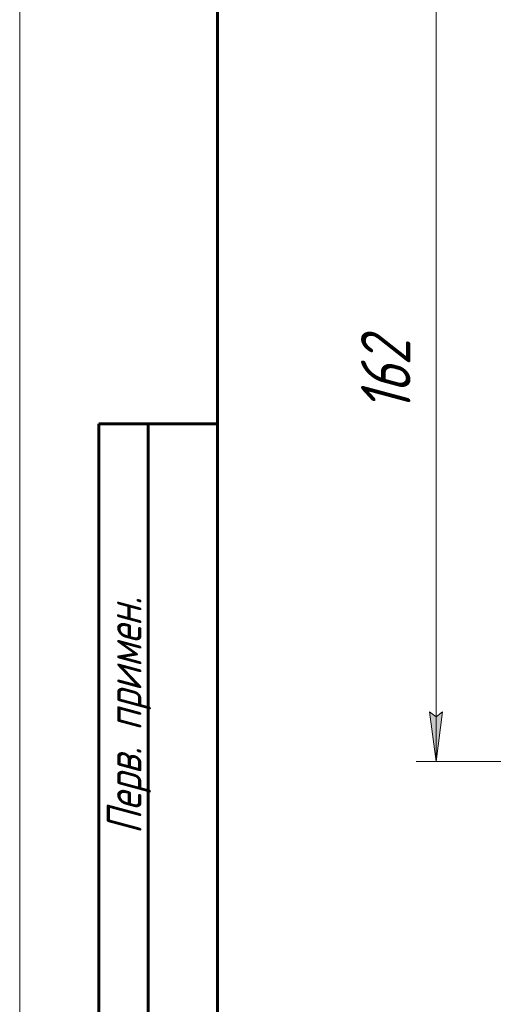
# Model space of a CAD drawing. Header units: millimetres. Extents: x 0 to 297, y 0 to 420.
# Tile 18 of 32: x 0 to 48, y 233 to 333. Entities that reach past the tile are written whole.
import ezdxf

# ---------------------------------------------------------------- set-up
doc = ezdxf.new("R2010")
doc.units = ezdxf.units.MM
doc.linetypes.add('K5LT_BASIC', pattern=[0])
doc.linetypes.add('K5LT_THIN', pattern=[0])
doc.layers.add('Системный слой', color=7, linetype='Continuous')
doc.layers.add('Системный слой (1)', color=251, linetype='Continuous', true_color=0x6c6c6c)
doc.styles.add('KDIMTEXTSTYLE', font='txt', dxfattribs={"width": 0.96, "oblique": 15, "height": 5})
doc.styles.add('KTEXTSTYLE', font='txt', dxfattribs={"width": 0.96, "height": 5})
doc.dimstyles.new('KDIMSTYLE (0.50)', dxfattribs={"dimtxt": 5, "dimasz": 1, "dimexe": 2, "dimexo": 0, "dimgap": 1, "dimtad": 1, "dimlfac": 2, "dimtxsty": 'KDIMTEXTSTYLE', "dimsah": 1, "dimcen": 0, "dimdle": 1, "dimadec": 0, "dimazin": 0, "dimtfac": 0.667, "dimtmove": 0, "dimatfit": 3, "dimfxl": 1, "dimtvp": 1, "dimtolj": 1, "dimtzin": 0, "dimarcsym": 0})

# ---------------------------------------------------------------- blocks, each defined once
blk = doc.blocks.new('D1')
at = {"layer": 'Системный слой (1)'}
for points in [[(42.779, 333.873), (42.121, 338.873), (41.462, 333.873), (42.121, 334.373)], [(42.121, 257.873), (42.779, 262.873), (42.121, 262.373), (41.462, 262.873)]]:
    blk.add_hatch(color=7, dxfattribs=at).paths.add_polyline_path(points)
at = {"layer": 'Системный слой (1)', "color": 7, "linetype": 'K5LT_THIN', "lineweight": 18, "true_color": 0xffffff}
for p, q in [((76.465, 338.873), (40.121, 338.873)), ((41.462, 333.873), (42.121, 338.873)), ((42.121, 338.873), (42.779, 333.873)), ((42.121, 257.873), (42.121, 338.873)), ((42.121, 334.373), (41.462, 333.873)), ((42.779, 333.873), (42.121, 334.373)), ((42.121, 257.873), (41.462, 262.873)), ((41.462, 262.873), (42.121, 262.373)), ((42.121, 262.373), (42.779, 262.873)), ((42.779, 262.873), (42.121, 257.873)), ((91.215, 257.873), (40.121, 257.873))]:
    blk.add_line(p, q, dxfattribs=at)
blk.add_wipeout([(41.121, 293.164), (33.739, 293.164), (33.739, 303.166), (41.121, 303.166)]).dxf.layer = 'Системный слой (1)'
at = {"layer": 'Системный слой (1)', "color": 7, "insert": (34.533, 293.164), "char_height": 5, "attachment_point": 1, "rotation": 90, "style": 'KTEXTSTYLE'}
blk.add_mtext('\\fArial|b0|c204|p34;\\H5.0;\\W1.000;\\Q15;\\fGOST Type AU|b0|i0|c204|p34;\\Q15;\\W0.960;162', dxfattribs=at)
blk = doc.blocks.new('KDIMARROW_01')
at = {"layer": 'Системный слой'}
blk.add_hatch(color=0, dxfattribs=at).paths.add_polyline_path([(-5, -0.658), (0, 0), (-5, 0.658), (-4.5, 0)])
at = {"layer": 'Системный слой', "color": 0, "linetype": 'K5LT_THIN', "lineweight": 18}
for p, q in [((-4.5, 0), (-5, 0.658)), ((-5, 0.658), (0, 0)), ((0, 0), (-5, -0.658)), ((-5, -0.658), (-4.5, 0))]:
    blk.add_line(p, q, dxfattribs=at)
at = {"layer": 'Системный слой (1)', "color": 0, "linetype": 'K5LT_THIN', "lineweight": 18}
blk.add_line((96.965, 338.873), (96.465, 338.873), dxfattribs=at)
blk = doc.blocks.new('U214')
at = {"color": 7, "linetype": 'K5LT_THIN', "lineweight": 18, "true_color": 0xffffff}
blk.add_line((0, 0), (0, 420), dxfattribs=at)
at = {"color": 143, "linetype": 'K5LT_BASIC', "lineweight": 60, "true_color": 0x33acca}
for p, q in [((20, 5), (20, 415)), ((8, 172), (8, 292)), ((20, 292), (8, 292)), ((13, 172), (13, 292))]:
    blk.add_line(p, q, dxfattribs=at)
at = {"color": 7, "insert": (8.822, 250.517), "char_height": 3.5, "attachment_point": 1, "rotation": 90, "style": 'KTEXTSTYLE'}
blk.add_mtext('\\fArial|b0|c204|p34;\\H5.0;\\W1.000;\\Q15;\\fGOST Type AU|b0|i0|c204|p34;\\Q15;\\W0.960;\\H3.50;Перв. примен.', dxfattribs=at)

msp = doc.modelspace()

# ---------------------------------------------------------------- dimensions: what is measured, and where the dimension line sits
at = {"layer": 'Системный слой (1)', "color": 7}
dim = msp.add_linear_dim(base=(42.1206, 257.8733), p1=(76.4653, 338.8733), p2=(91.2153, 257.8733), angle=90, dimstyle='KDIMSTYLE (0.50)', override={"dimexo": 0, "dimpost": '\\fGOST Type AU|b0|c204|p34;\\H5.0;\\W0.960;\\Q15;<>', "dimblk1": 'KDIMARROW_01', "dimblk2": 'KDIMARROW_01', "dimse1": 0, "dimse2": 0, "dimclrt": 7, "dimtol": 1, "dimtp": 0, "dimtm": 0, "dimtdec": 5, "dimtolj": 1}, dxfattribs=at)
dim.commit()
dim.dimension.update_dxf_attribs({"geometry": 'D1', "text_midpoint": (42.1206, 298.3733), "dimtype": 160})

# ---------------------------------------------------------------- next in the draw order: block references
msp.add_blockref('U214', (0, 0))

doc.saveas('drawing.dxf')
